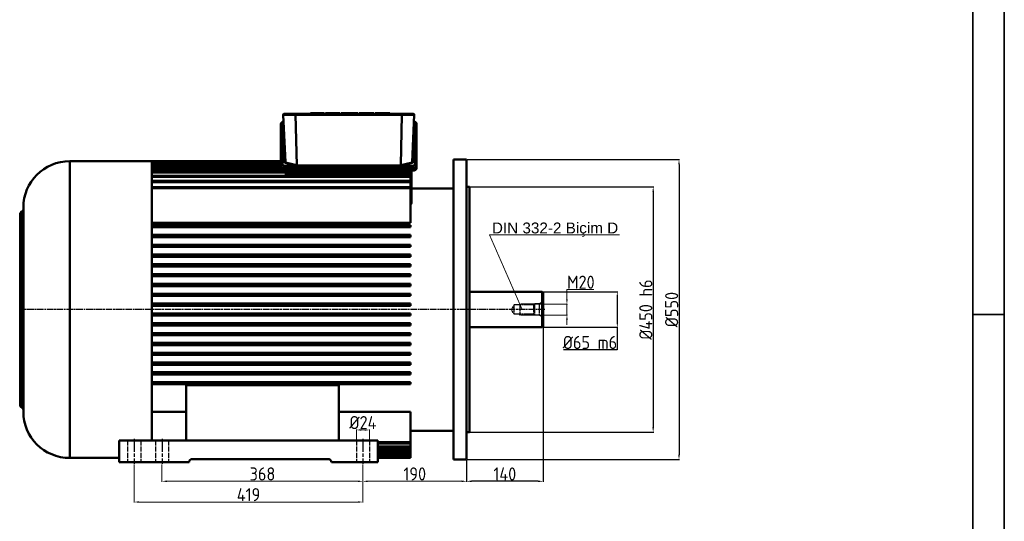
# Model space of a CAD drawing. Header units: millimetres. Extents: x -2791 to 2004, y -1887 to 1428.
# Tile 18 of 20: x 141 to 1944, y -609 to 311. Entities that reach past the tile are written whole.
import ezdxf

# ---------------------------------------------------------------- set-up
doc = ezdxf.new("R2010")
doc.units = ezdxf.units.MM
for name, pattern in [('AM_ISO02W050', [7.5, 6, -1.5]), ('AM_ISO02W050x2', [3.75, 3, -0.75]), ('AM_ISO08W050', [18, 12, -1.5, 3, -1.5])]:
    doc.linetypes.add(name, pattern=pattern)
for name, color, linetype, lineweight in [('AM_3', 6, 'AM_ISO02W050', 25), ('AM_5', 3, 'Continuous', 15), ('AM_6', 2, 'Continuous', 35), ('AM_7', 4, 'AM_ISO08W050', 25), ('AM_REFDIM', 4, 'Continuous', 25), ('AM_VIS', 7, 'Continuous', 50)]:
    doc.layers.add(name, color=color, linetype=linetype, lineweight=lineweight)
doc.styles.add('ACISOGDT', font='isocp.shx')
doc.styles.get("Standard").update_dxf_attribs({"font": 'arial.ttf', "height": 5})
doc.dimstyles.new('AM_ISO$0', dxfattribs={"dimtxt": 24, "dimasz": 9, "dimexe": 1, "dimexo": 1, "dimgap": 1.5, "dimtad": 1, "dimtoh": 1, "dimdsep": 46, "dimtxsty": 'ACISOGDT', "dimcen": 0, "dimclrd": 3, "dimclre": 3, "dimclrt": 2, "dimadec": 0, "dimazin": 2, "dimtp": 0.1, "dimtm": 0.1, "dimtfac": 0.71, "dimtmove": 0, "dimatfit": 3, "dimfxl": 1, "dimlwd": -1, "dimlwe": -1, "dimarcsym": 0})
doc.dimstyles.new('AM_ISO$7', dxfattribs={"dimtxt": 24, "dimasz": 2.5, "dimexe": 1, "dimexo": 1, "dimgap": 1.5, "dimtad": 1, "dimtoh": 1, "dimdsep": 46, "dimtxsty": 'ACISOGDT', "dimcen": 0, "dimclrd": 3, "dimclre": 3, "dimclrt": 2, "dimadec": 0, "dimazin": 2, "dimtp": 0.1, "dimtm": 0.1, "dimtfac": 0.71, "dimtmove": 0, "dimatfit": 3, "dimfxl": 1, "dimlwd": -1, "dimlwe": -1, "dimarcsym": 0})

# ---------------------------------------------------------------- blocks, each defined once
blk = doc.blocks.new('YENI CERCEVE A3 (ANTETSİZ)')
at = {"layer": 'AM_6'}
for p, q in [((410, 287), (410, 0)), ((405, 282), (405, 5)), ((410, 143.5), (405, 143.5))]:
    blk.add_line(p, q, dxfattribs=at)
blk = doc.blocks.new('*D50')
at = {"layer": 'AM_5', "color": 3, "transparency": 16777216}
for p, q in [((1142.9, -202), (1142.9, -184.3)), ((1142.9, -184.3), (1192.4, -184.3)), ((1084.7, -211), (1143.9, -211)), ((1142.9, -231), (1142.9, -211)), ((1084.7, -231), (1143.9, -231)), ((1142.9, -240), (1142.9, -249))]:
    blk.add_line(p, q, dxfattribs=at)
for points in [[(1141.4, -202), (1144.4, -202), (1142.9, -211)], [(1141.4, -240), (1144.4, -240), (1142.9, -231)]]:
    blk.add_solid(points, dxfattribs=at)
at = {"layer": 'Defpoints', "color": 0, "transparency": 16777216}
for p in [(1083.7, -211), (1083.7, -231), (1142.9, -231)]:
    blk.add_point(p, dxfattribs=at)
at = {"layer": 'AM_5', "color": 2, "transparency": 16777216, "insert": (1168.4, -170.8), "char_height": 24, "attachment_point": 5, "style": 'ACISOGDT'}
blk.add_mtext('M20', dxfattribs=at)
blk = doc.blocks.new('*D51')
at = {"layer": 'AM_REFDIM', "color": 3, "transparency": 16777216}
for p, q in [((1098.7, -188.5), (1236.2, -188.5)), ((1235.2, -197.5), (1235.2, -244.5)), ((1098.7, -253.5), (1236.2, -253.5)), ((1235.2, -253.5), (1235.2, -294.8)), ((1235.2, -294.8), (1136.5, -294.8))]:
    blk.add_line(p, q, dxfattribs=at)
for points in [[(1233.7, -197.5), (1236.7, -197.5), (1235.2, -188.5)], [(1233.7, -244.5), (1236.7, -244.5), (1235.2, -253.5)]]:
    blk.add_solid(points, dxfattribs=at)
at = {"layer": 'Defpoints', "color": 0, "transparency": 16777216}
for p in [(1097.7, -188.5), (1097.7, -253.5), (1235.2, -253.5)]:
    blk.add_point(p, dxfattribs=at)
at = {"layer": 'AM_REFDIM', "color": 2, "transparency": 16777216, "insert": (1185.1, -281.3), "char_height": 24, "attachment_point": 5, "style": 'ACISOGDT'}
blk.add_mtext('%%c65{}{\\C2; m6}', dxfattribs=at)
blk = doc.blocks.new('*D52')
at = {"layer": 'AM_REFDIM', "color": 3, "transparency": 16777216}
for p, q in [((965.2, 4), (1301.9, 4)), ((1300.9, -5), (1300.9, -437)), ((965.2, -446), (1301.9, -446))]:
    blk.add_line(p, q, dxfattribs=at)
for points in [[(1299.4, -5), (1302.4, -5), (1300.9, 4)], [(1299.4, -437), (1302.4, -437), (1300.9, -446)]]:
    blk.add_solid(points, dxfattribs=at)
at = {"layer": 'Defpoints', "color": 0, "transparency": 16777216}
for p in [(964.2, 4), (964.2, -446), (1300.9, -446)]:
    blk.add_point(p, dxfattribs=at)
at = {"layer": 'AM_REFDIM', "color": 2, "transparency": 16777216, "insert": (1287.4, -221), "char_height": 24, "attachment_point": 5, "rotation": 90, "style": 'ACISOGDT'}
blk.add_mtext('%%c450{}{\\C2; h6}', dxfattribs=at)
blk = doc.blocks.new('*D53')
at = {"layer": 'AM_REFDIM', "color": 3, "transparency": 16777216}
for p, q in [((960.2, 54), (1349.2, 54)), ((1348.2, 45), (1348.2, -487)), ((960.2, -496), (1349.2, -496))]:
    blk.add_line(p, q, dxfattribs=at)
for points in [[(1346.7, 45), (1349.7, 45), (1348.2, 54)], [(1346.7, -487), (1349.7, -487), (1348.2, -496)]]:
    blk.add_solid(points, dxfattribs=at)
at = {"layer": 'Defpoints', "color": 0, "transparency": 16777216}
for p in [(959.2, 54), (959.2, -496), (1348.2, -496)]:
    blk.add_point(p, dxfattribs=at)
at = {"layer": 'AM_REFDIM', "color": 2, "transparency": 16777216, "insert": (1334.7, -221), "char_height": 24, "attachment_point": 5, "rotation": 90, "style": 'ACISOGDT'}
blk.add_mtext('%%c550', dxfattribs=at)
blk = doc.blocks.new('*D54')
at = {"layer": 'AM_REFDIM', "color": 3, "transparency": 16777216}
for p, q in [((1099.2, -253), (1099.2, -536.8)), ((959.2, -497), (959.2, -536.8)), ((1090.2, -535.8), (968.2, -535.8))]:
    blk.add_line(p, q, dxfattribs=at)
for points in [[(968.2, -534.3), (968.2, -537.3), (959.2, -535.8)], [(1090.2, -534.3), (1090.2, -537.3), (1099.2, -535.8)]]:
    blk.add_solid(points, dxfattribs=at)
at = {"layer": 'Defpoints', "color": 0, "transparency": 16777216}
for p in [(1099.2, -252), (959.2, -496), (959.2, -535.8)]:
    blk.add_point(p, dxfattribs=at)
at = {"layer": 'AM_REFDIM', "color": 2, "transparency": 16777216, "insert": (1029.2, -522.3), "char_height": 24, "attachment_point": 5, "style": 'ACISOGDT'}
blk.add_mtext('140', dxfattribs=at)
blk = doc.blocks.new('*D55')
at = {"layer": 'AM_5', "color": 3, "transparency": 16777216}
for p, q in [((959.2, -498), (959.2, -536.8)), ((769.2, -505), (769.2, -536.8)), ((778.2, -535.8), (950.2, -535.8))]:
    blk.add_line(p, q, dxfattribs=at)
for points in [[(778.2, -534.3), (778.2, -537.3), (769.2, -535.8)], [(950.2, -534.3), (950.2, -537.3), (959.2, -535.8)]]:
    blk.add_solid(points, dxfattribs=at)
at = {"layer": 'Defpoints', "color": 0, "transparency": 16777216}
for p in [(769.2, -504), (959.2, -497), (959.2, -535.8)]:
    blk.add_point(p, dxfattribs=at)
at = {"layer": 'AM_5', "color": 2, "transparency": 16777216, "insert": (864.2, -522.3), "char_height": 24, "attachment_point": 5, "style": 'ACISOGDT'}
blk.add_mtext('190', dxfattribs=at)
blk = doc.blocks.new('*D60')
at = {"layer": 'AM_5', "color": 3, "transparency": 16777216}
for p, q in [((757.2, -460), (757.2, -440.7)), ((766.2, -441.7), (772.2, -441.7)), ((781.2, -460), (781.2, -440.7))]:
    blk.add_line(p, q, dxfattribs=at)
for points in [[(766.2, -440.2), (766.2, -443.2), (757.2, -441.7)], [(772.2, -440.2), (772.2, -443.2), (781.2, -441.7)]]:
    blk.add_solid(points, dxfattribs=at)
at = {"layer": 'Defpoints', "color": 0, "transparency": 16777216}
for p in [(781.2, -441.7), (757.2, -461), (781.2, -461)]:
    blk.add_point(p, dxfattribs=at)
at = {"layer": 'AM_5', "color": 2, "transparency": 16777216, "insert": (769.2, -428.2), "char_height": 24, "attachment_point": 5, "style": 'ACISOGDT'}
blk.add_mtext('%%c24', dxfattribs=at)
blk = doc.blocks.new('*D61')
at = {"layer": 'AM_5', "color": 3, "transparency": 16777216}
for p, q in [((401.2, -505), (401.2, -536.8)), ((769.2, -505), (769.2, -536.8)), ((410.2, -535.8), (760.2, -535.8))]:
    blk.add_line(p, q, dxfattribs=at)
for points in [[(410.2, -534.3), (410.2, -537.3), (401.2, -535.8)], [(760.2, -534.3), (760.2, -537.3), (769.2, -535.8)]]:
    blk.add_solid(points, dxfattribs=at)
at = {"layer": 'Defpoints', "color": 0, "transparency": 16777216}
for p in [(401.2, -504), (769.2, -504), (769.2, -535.8)]:
    blk.add_point(p, dxfattribs=at)
at = {"layer": 'AM_5', "color": 2, "transparency": 16777216, "insert": (585.2, -522.3), "char_height": 24, "attachment_point": 5, "style": 'ACISOGDT'}
blk.add_mtext('368', dxfattribs=at)
blk = doc.blocks.new('*D62')
at = {"layer": 'AM_5', "color": 3, "transparency": 16777216}
for p, q in [((350.2, -505), (350.2, -574.8)), ((769.2, -506), (769.2, -574.8)), ((359.2, -573.8), (760.2, -573.8))]:
    blk.add_line(p, q, dxfattribs=at)
for points in [[(359.2, -572.3), (359.2, -575.3), (350.2, -573.8)], [(760.2, -572.3), (760.2, -575.3), (769.2, -573.8)]]:
    blk.add_solid(points, dxfattribs=at)
at = {"layer": 'Defpoints', "color": 0, "transparency": 16777216}
for p in [(350.2, -504), (769.2, -505), (769.2, -573.8)]:
    blk.add_point(p, dxfattribs=at)
at = {"layer": 'AM_5', "color": 2, "transparency": 16777216, "insert": (559.7, -560.3), "char_height": 24, "attachment_point": 5, "style": 'ACISOGDT'}
blk.add_mtext('419', dxfattribs=at)

msp = doc.modelspace()

# ---------------------------------------------------------------- linework, layer by layer
at = {"layer": 'AM_3', "linetype": 'AM_ISO02W050x2'}
for p, q in [((1046.24, -212.387), (1041.248, -221.034)), ((1082.387, -212.387), (1046.24, -212.387)), ((1046.24, -229.681), (1046.24, -212.387)), ((1057.24, -211.034), (1055.887, -212.387)), ((1083.74, -211.034), (1057.24, -211.034)), ((1057.24, -231.034), (1057.24, -211.034)), ((1084.24, -210.534), (1082.387, -212.387)), ((1082.387, -229.681), (1082.387, -212.387)), ((1084.24, -231.534), (1084.24, -210.534)), ((1092.832, -210.534), (1084.24, -210.534)), ((1099.24, -206.834), (1092.832, -210.534)), ((1092.832, -231.534), (1092.832, -210.534)), ((1046.24, -229.681), (1041.248, -221.034)), ((1082.387, -229.681), (1046.24, -229.681)), ((1057.24, -231.034), (1055.887, -229.681)), ((1083.74, -231.034), (1057.24, -231.034)), ((1084.24, -231.534), (1082.387, -229.681)), ((1092.832, -231.534), (1084.24, -231.534)), ((1099.24, -235.234), (1092.832, -231.534))]:
    msp.add_line(p, q, dxfattribs=at)
at = {"layer": 'AM_3', "linetype": 'AM_ISO02W050x2', "ltscale": 3}
for p, q in [((338.24, -461.034), (338.24, -501.034)), ((362.24, -461.034), (362.24, -501.034)), ((389.24, -461.034), (389.24, -501.034)), ((413.24, -461.034), (413.24, -501.034)), ((757.24, -461.034), (757.24, -501.034)), ((781.24, -461.034), (781.24, -501.034))]:
    msp.add_line(p, q, dxfattribs=at)
at = {"layer": 'AM_7'}
msp.add_line((1102.24, -221.034), (140.555, -221.034), dxfattribs=at)
at = {"layer": 'AM_7', "ltscale": 2}
for p, q in [((350.24, -458.034), (350.24, -504.034)), ((401.24, -458.034), (401.24, -504.034)), ((769.24, -458.034), (769.24, -504.034))]:
    msp.add_line(p, q, dxfattribs=at)
at = {"layer": 'AM_VIS'}
for p, q in [((627.223, 49.113), (623.201, 135.861)), ((623.201, 135.861), (646.145, 135.861)), ((646.972, 137.966), (625.198, 137.966)), ((647.933, 43.486), (645.928, 135.861)), ((646.145, 135.861), (840.319, 135.861)), ((839.492, 137.966), (646.972, 137.966)), ((682.76, 138.966), (673.339, 138.966)), ((673.339, 137.966), (673.339, 138.966)), ((689.96, 138.966), (682.76, 138.966)), ((682.76, 137.966), (682.76, 138.966)), ((698.12, 138.966), (689.96, 138.966)), ((689.96, 137.966), (689.96, 138.966)), ((698.12, 137.966), (698.12, 138.966)), ((708.51, 138.966), (700.58, 138.966)), ((700.58, 137.966), (700.58, 138.966)), ((708.51, 137.966), (708.51, 138.966)), ((718.941, 138.966), (708.51, 138.966)), ((726.871, 138.966), (718.941, 138.966)), ((718.941, 137.966), (718.941, 138.966)), ((726.871, 137.966), (726.871, 138.966)), ((729.341, 137.966), (729.341, 138.966)), ((739.457, 138.966), (729.341, 138.966)), ((744.753, 138.966), (739.457, 138.966)), ((739.457, 137.966), (739.457, 138.966)), ((750.048, 138.966), (744.753, 138.966)), ((744.753, 137.966), (744.753, 138.966)), ((760.165, 138.966), (750.048, 138.966)), ((750.048, 137.966), (750.048, 138.966)), ((760.165, 137.966), (760.165, 138.966)), ((770.565, 138.966), (762.634, 138.966)), ((762.634, 137.966), (762.634, 138.966)), ((780.996, 138.966), (770.565, 138.966)), ((770.565, 137.966), (770.565, 138.966)), ((788.926, 138.966), (780.996, 138.966)), ((780.996, 137.966), (780.996, 138.966)), ((788.926, 137.966), (788.926, 138.966)), ((795.475, 138.966), (791.395, 138.966)), ((791.395, 137.966), (791.395, 138.966)), ((795.475, 137.966), (795.475, 138.966)), ((809.343, 138.966), (795.475, 138.966)), ((809.343, 137.966), (809.343, 138.966)), ((809.343, 138.966), (818.593, 138.966)), ((818.593, 137.966), (818.593, 138.966)), ((838.531, 43.486), (840.536, 135.861)), ((861.266, 137.966), (839.492, 137.966)), ((840.319, 135.861), (863.263, 135.861)), ((859.241, 49.113), (863.263, 135.861)), ((619.091, 119.48), (619.091, 41.244)), ((622.091, 44.142), (622.091, 122.378)), ((623.215, 118.693), (622.535, 118.507)), ((622.535, 118.507), (626.231, 47.984)), ((860.234, 47.984), (863.929, 118.507)), ((863.929, 118.507), (863.249, 118.693)), ((864.373, 122.378), (864.373, 44.142)), ((867.373, 41.244), (867.373, 119.48)), ((382.56, 50.966), (232.24, 50.966)), ((232.24, 50.966), (232.24, -493.034)), ((382.56, 50.966), (382.56, -461.034)), ((619.091, 50.816), (382.64, 50.816)), ((382.64, 49.613), (382.64, 50.816)), ((619.091, 49.613), (382.64, 49.613)), ((382.64, 47.613), (382.64, 49.613)), ((619.091, 47.613), (382.64, 47.613)), ((382.64, 47.613), (382.64, 47.19)), ((619.091, 47.19), (382.64, 47.19)), ((382.64, 45.19), (382.64, 47.19)), ((619.091, 45.19), (382.64, 45.19)), ((382.64, 45.19), (382.64, 43.513)), ((619.091, 43.513), (382.64, 43.513)), ((382.64, 41.513), (382.64, 43.513)), ((619.091, 41.513), (382.64, 41.513)), ((382.64, 41.513), (382.64, 38.53)), ((619.091, 38.53), (382.64, 38.53)), ((382.64, 36.53), (382.64, 38.53)), ((619.598, 36.53), (382.64, 36.53)), ((382.64, 36.53), (382.64, 32.161)), ((619.091, 41.244), (619.091, 38.346)), ((626.231, 47.984), (647.521, 42.39)), ((647.933, 43.486), (627.216, 48.929)), ((857.373, 42.33), (629.091, 42.33)), ((629.091, 38.656), (629.091, 42.33)), ((629.091, 38.656), (857.373, 38.656)), ((629.091, 38.656), (629.091, 35.758)), ((647.521, 42.39), (838.943, 42.39)), ((838.533, 43.409), (647.931, 43.409)), ((859.248, 48.929), (838.531, 43.486)), ((838.943, 42.39), (860.234, 47.984)), ((857.373, 38.656), (857.373, 42.33)), ((857.373, 38.656), (857.373, 35.758)), ((867.373, 41.244), (867.373, 38.346)), ((959.24, 53.966), (935.24, 53.966)), ((935.24, 53.966), (935.24, -496.034)), ((959.24, 53.966), (959.24, -496.034)), ((628.112, 32.161), (382.64, 32.161)), ((382.64, 30.161), (382.64, 32.161)), ((628.217, 30.161), (382.64, 30.161)), ((382.64, 30.161), (382.64, 24.299)), ((856.24, 24.299), (382.64, 24.299)), ((382.64, 22.299), (382.64, 24.299)), ((382.64, 22.299), (382.64, 14.793)), ((856.24, 22.299), (382.64, 22.299)), ((628.227, 29.966), (628.039, 33.553)), ((628.232, 26.966), (628.227, 29.966)), ((628.227, 29.966), (648.227, 29.966)), ((628.232, 24.299), (628.232, 26.966)), ((628.232, 26.966), (638.232, 26.966)), ((857.373, 35.758), (629.091, 35.758)), ((629.091, 33.534), (629.091, 35.758)), ((629.091, 33.534), (648.08, 33.534)), ((638.232, 26.966), (638.232, 29.966)), ((848.232, 26.966), (638.232, 26.966)), ((638.232, 24.299), (638.232, 26.966)), ((838.315, 33.535), (648.149, 33.535)), ((648.227, 29.966), (648.149, 33.535)), ((648.227, 29.966), (838.237, 29.966)), ((838.237, 29.966), (838.315, 33.535)), ((838.237, 29.966), (858.237, 29.966)), ((838.384, 33.534), (857.373, 33.534)), ((848.232, 26.966), (848.232, 29.966)), ((848.232, 24.299), (848.232, 26.966)), ((848.232, 26.966), (858.232, 26.966)), ((856.24, 22.299), (856.24, 24.299)), ((856.24, 22.299), (856.24, 14.793)), ((857.373, 33.534), (857.373, 35.758)), ((858.232, 26.966), (858.237, 29.966)), ((858.232, -25.435), (858.232, 26.966)), ((858.237, 29.966), (858.425, 33.553)), ((382.64, 0.966), (382.56, 0.966)), ((856.24, 14.793), (382.64, 14.793)), ((382.64, 12.793), (382.64, 14.793)), ((856.24, 12.793), (382.64, 12.793)), ((382.64, 12.793), (382.64, 3.432)), ((856.24, 3.432), (382.64, 3.432)), ((382.64, 1.432), (382.64, 3.432)), ((856.24, 1.432), (382.64, 1.432)), ((382.64, 1.432), (382.64, -62.103)), ((856.24, 12.793), (856.24, 14.793)), ((856.24, 12.793), (856.24, 3.432)), ((856.24, 1.432), (856.24, 3.432)), ((856.24, 1.432), (856.24, -62.103)), ((935.24, 0.966), (858.232, 0.966)), ((964.24, 3.966), (959.24, 3.966)), ((964.24, 3.966), (964.24, -446.034)), ((147.24, -34.034), (147.24, -408.034)), ((141.24, -46.606), (141.24, -395.462)), ((144.84, -41.107), (144.84, -400.961)), ((856.24, -62.103), (382.64, -62.103)), ((856.24, -66.034), (382.64, -66.034)), ((382.64, -70.034), (382.64, -66.034)), ((856.24, -70.034), (382.64, -70.034)), ((856.24, -70.034), (856.24, -66.034)), ((382.64, -88.034), (382.64, -84.034)), ((856.24, -84.034), (382.64, -84.034)), ((856.24, -88.034), (382.64, -88.034)), ((856.24, -88.034), (856.24, -84.034)), ((856.24, -102.034), (382.64, -102.034)), ((382.64, -106.034), (382.64, -102.034)), ((856.24, -106.034), (382.64, -106.034)), ((856.24, -106.034), (856.24, -102.034)), ((382.64, -124.034), (382.64, -120.034)), ((856.24, -120.034), (382.64, -120.034)), ((856.24, -124.034), (382.64, -124.034)), ((856.24, -124.034), (856.24, -120.034)), ((856.24, -138.034), (382.64, -138.034)), ((382.64, -142.034), (382.64, -138.034)), ((856.24, -142.034), (382.64, -142.034)), ((856.24, -142.034), (856.24, -138.034)), ((856.24, -156.034), (382.64, -156.034)), ((382.64, -160.034), (382.64, -156.034)), ((856.24, -160.034), (382.64, -160.034)), ((856.24, -160.034), (856.24, -156.034)), ((856.24, -174.034), (382.64, -174.034)), ((382.64, -178.034), (382.64, -174.034)), ((856.24, -178.034), (382.64, -178.034)), ((856.24, -178.034), (856.24, -174.034)), ((856.24, -192.034), (382.64, -192.034)), ((382.64, -196.034), (382.64, -192.034)), ((856.24, -196.034), (382.64, -196.034)), ((856.24, -196.034), (856.24, -192.034)), ((1097.74, -188.534), (964.24, -188.534)), ((1099.24, -190.034), (1097.74, -188.534)), ((1097.74, -188.534), (1097.74, -253.534)), ((1099.24, -190.034), (1099.24, -252.034)), ((856.24, -210.034), (382.64, -210.034)), ((382.64, -214.034), (382.64, -210.034)), ((856.24, -214.034), (382.64, -214.034)), ((856.24, -214.034), (856.24, -210.034)), ((856.24, -228.034), (382.64, -228.034)), ((382.64, -232.034), (382.64, -228.034)), ((856.24, -232.034), (382.64, -232.034)), ((856.24, -232.034), (856.24, -228.034)), ((856.24, -246.034), (382.64, -246.034)), ((382.64, -250.034), (382.64, -246.034)), ((856.24, -250.034), (382.64, -250.034)), ((856.24, -250.034), (856.24, -246.034)), ((1099.24, -252.034), (1097.74, -253.534)), ((856.24, -264.034), (382.64, -264.034)), ((382.64, -268.034), (382.64, -264.034)), ((856.24, -268.034), (382.64, -268.034)), ((856.24, -268.034), (856.24, -264.034)), ((1097.74, -253.534), (964.24, -253.534)), ((856.24, -282.034), (382.64, -282.034)), ((382.64, -286.034), (382.64, -282.034)), ((856.24, -286.034), (382.64, -286.034)), ((856.24, -286.034), (856.24, -282.034)), ((856.24, -300.034), (382.64, -300.034)), ((382.64, -304.034), (382.64, -300.034)), ((856.24, -304.034), (382.64, -304.034)), ((856.24, -304.034), (856.24, -300.034)), ((856.24, -318.034), (382.64, -318.034)), ((382.64, -322.034), (382.64, -318.034)), ((856.24, -322.034), (382.64, -322.034)), ((856.24, -322.034), (856.24, -318.034)), ((856.24, -336.034), (382.64, -336.034)), ((382.64, -340.034), (382.64, -336.034)), ((856.24, -340.034), (382.64, -340.034)), ((856.24, -340.034), (856.24, -336.034)), ((856.24, -354.034), (382.64, -354.034)), ((382.64, -358.034), (382.64, -354.034)), ((856.24, -358.034), (382.64, -358.034)), ((445.24, -359.533), (445.24, -461.034)), ((445.24, -359.533), (725.24, -359.533)), ((725.24, -461.034), (725.24, -359.533)), ((856.24, -358.034), (856.24, -354.034)), ((382.64, -408.445), (382.64, -461.034)), ((382.64, -408.445), (445.24, -408.445)), ((725.24, -408.445), (856.24, -408.445)), ((856.24, -408.445), (856.24, -464.367)), ((382.64, -443.034), (382.56, -443.034)), ((935.24, -443.034), (856.24, -443.034)), ((964.24, -446.034), (959.24, -446.034)), ((322.74, -461.034), (445.24, -461.034)), ((322.74, -501.034), (322.74, -461.034)), ((445.24, -461.034), (725.24, -461.034)), ((725.24, -461.034), (796.74, -461.034)), ((796.74, -461.034), (796.74, -501.034)), ((856.24, -464.367), (796.74, -464.367)), ((856.24, -466.367), (796.74, -466.367)), ((856.24, -466.367), (856.24, -464.367)), ((856.24, -466.367), (856.24, -472.229)), ((856.24, -472.229), (796.74, -472.229)), ((856.24, -474.229), (796.74, -474.229)), ((856.24, -478.597), (796.74, -478.597)), ((856.24, -480.597), (796.74, -480.597)), ((856.24, -483.581), (796.74, -483.581)), ((856.24, -485.581), (796.74, -485.581)), ((856.24, -474.229), (856.24, -472.229)), ((856.24, -474.229), (856.24, -478.597)), ((856.24, -480.597), (856.24, -478.597)), ((856.24, -480.597), (856.24, -483.581)), ((856.24, -485.581), (856.24, -483.581)), ((856.24, -485.581), (856.24, -487.257)), ((322.74, -493.034), (232.24, -493.034)), ((450.74, -501.034), (322.74, -501.034)), ((456.74, -495.034), (705.74, -495.034)), ((796.74, -501.034), (711.74, -501.034)), ((856.24, -487.257), (796.74, -487.257)), ((856.24, -489.257), (796.74, -489.257)), ((856.24, -489.68), (796.74, -489.68)), ((856.24, -491.68), (796.74, -491.68)), ((856.24, -492.884), (796.74, -492.884)), ((856.24, -489.257), (856.24, -487.257)), ((856.24, -489.257), (856.24, -489.68)), ((856.24, -491.68), (856.24, -489.68)), ((856.24, -492.884), (856.24, -491.68)), ((959.24, -496.034), (935.24, -496.034))]:
    msp.add_line(p, q, dxfattribs=at)
for centre, radius, start, end in [((625.198, 135.966), 2, 90, 183), ((861.266, 135.966), 2, 357, 90), ((232.24, -34.034), 85, 90, 180), ((147.24, -46.606), 6, 113.578178, 180), ((143.24, -37.441), 4, 293.578178, 0), ((147.24, -395.462), 6, 180, 246.421822), ((143.24, -404.627), 4, 360, 66.421822), ((232.24, -408.034), 85, 180, 270), ((456.74, -501.034), 6, 90, 180), ((705.74, -501.034), 6, 0, 90)]:
    msp.add_arc(centre, radius, start, end, dxfattribs=at)
for centre, major_axis, ratio, start_param, end_param in [((646.972, 135.966), (0, 2), 0.41421356, 0, 1.6231562), ((839.492, 135.966), (0, 2), 0.41421356, 4.6600291, 6.28318531), ((622.091, 119.48), (3, 0), 0.96592583, 1.57079633, 3.14159265), ((629.091, 122.378), (-7, 0), 0.25881905, 5.67907861, 6.28318531), ((622.535, 119.473), (-0.844, 0.61), 0.89533492, 2.14509166, 3.76646219), ((863.929, 119.473), (0.844, 0.61), 0.89533492, 2.51672312, 4.13809365), ((857.373, 122.378), (-7, 0), 0.25881905, 3.14159265, 3.74569935), ((864.373, 119.48), (3, 0), 0.96592583, 0, 1.57079633), ((622.091, 41.244), (3, 0), 0.96592583, 1.57079633, 3.14159265), ((629.091, 41.244), (10, 0), 0.25881905, 3.14159265, 4.71238898), ((629.091, 38.346), (-10, 0), 0.25881905, 0, 1.57079633), ((629.091, 44.142), (-7, 0), 0.25881905, 0, 1.57079633), ((626.231, 48.95), (0.805, 0.655), 0.8927512, 4.08406854, 5.52226741), ((626.211, 49.327), (-0.761, 0.872), 0.76766242, 3.7330232, 3.91619486), ((647.521, 43.356), (0.129, 0.999), 0.39876981, 3.45485717, 4.81621399), ((646.514, 43.621), (1.404, -0.295), 0.69594987, 0.08391028, 0.16075233), ((839.95, 43.621), (-1.404, -0.295), 0.69594987, 6.12243297, 6.19927503), ((838.943, 43.356), (-0.129, 0.999), 0.39876981, 1.46697132, 2.82832813), ((857.373, 44.142), (-7, 0), 0.25881905, 1.57079633, 3.14159265), ((857.373, 41.244), (10, 0), 0.25881905, 4.71238898, 6.28318531), ((857.373, 38.346), (-10, 0), 0.25881905, 1.57079633, 3.14159265), ((860.253, 49.327), (-0.761, -0.872), 0.76766242, 5.5085831, 5.69175476), ((860.234, 48.95), (-0.805, 0.655), 0.8927512, 0.76091789, 2.19911677), ((864.373, 41.244), (3, 0), 0.96592583, 0, 1.57079633), ((647.858, 36.534), (2.242, -2.16), 0.92857991, 5.51630762, 5.53945726), ((838.606, 36.534), (2.242, 2.16), 0.92857991, 3.8853207, 3.90847034)]:
    msp.add_ellipse(centre, major_axis=major_axis, ratio=ratio, start_param=start_param, end_param=end_param, dxfattribs=at)
for points, degree, knots in [([(619.091, 119.48), (619.093, 119.604), (619.1, 119.728), (619.111, 119.851), (619.126, 119.973), (619.145, 120.094), (619.169, 120.212), (619.196, 120.329), (619.227, 120.443), (619.261, 120.554), (619.298, 120.663), (619.342, 120.78), (619.39, 120.893), (619.44, 121.002), (619.493, 121.108), (619.548, 121.209), (619.604, 121.306), (619.662, 121.4), (619.722, 121.489), (619.782, 121.575), (619.843, 121.657), (619.919, 121.753), (619.995, 121.844), (620.072, 121.93), (620.149, 122.011), (620.226, 122.089), (620.303, 122.162), (620.38, 122.232), (620.457, 122.299), (620.534, 122.362), (620.61, 122.422), (620.686, 122.48), (620.799, 122.562), (620.912, 122.639), (621.024, 122.711), (621.135, 122.779), (621.246, 122.844), (621.357, 122.905), (621.468, 122.963), (621.578, 123.019), (621.689, 123.072), (621.799, 123.123), (621.91, 123.171), (622.022, 123.218), (622.133, 123.263), (622.303, 123.328), (622.474, 123.39), (622.646, 123.448), (622.82, 123.504), (622.996, 123.557), (623.174, 123.608), (623.317, 123.647)], 1, [0, 0, 0.009276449, 0.018552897, 0.027829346, 0.037105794, 0.046382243, 0.055658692, 0.06493514, 0.074211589, 0.083488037, 0.092764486, 0.103066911, 0.113369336, 0.12367176, 0.133974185, 0.14427661, 0.154579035, 0.16488146, 0.175183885, 0.185486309, 0.195788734, 0.208377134, 0.220965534, 0.233553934, 0.246142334, 0.258730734, 0.271319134, 0.283907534, 0.296495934, 0.309084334, 0.321672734, 0.334261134, 0.353160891, 0.372060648, 0.390960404, 0.409860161, 0.428759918, 0.447659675, 0.466559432, 0.485459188, 0.504358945, 0.523258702, 0.542158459, 0.561058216, 0.579957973, 0.608517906, 0.637077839, 0.665637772, 0.694197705, 0.722757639, 0.751317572, 0.774018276, 0.774018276]), ([(863.147, 123.646), (863.24, 123.622), (863.404, 123.576), (863.566, 123.528), (863.727, 123.478), (863.886, 123.426), (864.043, 123.371), (864.214, 123.309), (864.383, 123.242), (864.551, 123.173), (864.718, 123.098), (864.885, 123.019), (865.052, 122.934), (865.22, 122.843), (865.388, 122.744), (865.557, 122.636), (865.728, 122.517), (865.9, 122.387), (866.013, 122.293), (866.127, 122.193), (866.241, 122.085), (866.356, 121.968), (866.47, 121.842), (866.583, 121.706), (866.66, 121.605), (866.736, 121.499), (866.81, 121.387), (866.882, 121.269), (866.952, 121.145), (867.018, 121.015), (867.081, 120.878), (867.139, 120.736), (867.193, 120.587), (867.24, 120.433), (867.281, 120.273), (867.309, 120.146), (867.332, 120.015), (867.35, 119.883), (867.363, 119.75), (867.371, 119.615), (867.373, 119.48)], 1, [2.367574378, 2.367574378, 2.382374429, 2.408554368, 2.434734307, 2.460914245, 2.487094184, 2.513274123, 2.541834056, 2.570393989, 2.598953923, 2.627513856, 2.656073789, 2.684633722, 2.713193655, 2.741753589, 2.770313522, 2.798873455, 2.827433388, 2.846109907, 2.864786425, 2.883462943, 2.902139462, 2.92081598, 2.939492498, 2.952364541, 2.965236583, 2.978108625, 2.990980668, 3.00385271, 3.016724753, 3.029596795, 3.042468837, 3.05534088, 3.068212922, 3.081084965, 3.091169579, 3.101254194, 3.111338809, 3.121423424, 3.131508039, 3.141592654, 3.141592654]), ([(619.091, 38.346), (619.093, 38.222), (619.1, 38.098), (619.111, 37.975), (619.126, 37.853), (619.145, 37.732), (619.169, 37.614), (619.196, 37.497), (619.227, 37.383), (619.261, 37.272), (619.298, 37.163), (619.342, 37.046), (619.39, 36.933), (619.44, 36.824), (619.493, 36.718), (619.548, 36.617), (619.604, 36.52), (619.662, 36.426), (619.722, 36.337), (619.782, 36.251), (619.843, 36.169), (619.919, 36.073), (619.995, 35.982), (620.072, 35.897), (620.149, 35.815), (620.226, 35.738), (620.303, 35.664), (620.38, 35.594), (620.457, 35.528), (620.534, 35.464), (620.61, 35.404), (620.686, 35.346), (620.799, 35.264), (620.912, 35.187), (621.024, 35.115), (621.135, 35.047), (621.246, 34.982), (621.357, 34.921), (621.468, 34.863), (621.578, 34.807), (621.689, 34.754), (621.799, 34.703), (621.91, 34.655), (622.022, 34.608), (622.133, 34.563), (622.303, 34.498), (622.474, 34.436), (622.646, 34.378), (622.82, 34.322), (622.996, 34.269), (623.174, 34.218), (623.354, 34.17), (623.537, 34.123), (623.721, 34.079), (623.908, 34.037), (624.097, 33.996), (624.272, 33.961), (624.449, 33.927), (624.628, 33.894), (624.809, 33.863), (624.991, 33.834), (625.176, 33.806), (625.362, 33.779), (625.549, 33.754), (625.739, 33.73), (625.929, 33.707), (626.122, 33.686), (626.315, 33.666), (626.51, 33.648), (626.706, 33.631), (626.904, 33.615), (627.102, 33.601), (627.301, 33.588), (627.501, 33.577), (627.702, 33.567), (627.904, 33.558), (628.106, 33.55), (628.309, 33.544), (628.512, 33.54), (628.715, 33.537), (628.903, 33.535), (629.091, 33.534)], 1, [0, 0, 0.00927645, 0.0185529, 0.02782935, 0.03710579, 0.04638224, 0.05565869, 0.06493514, 0.07421159, 0.08348804, 0.09276449, 0.10306691, 0.11336934, 0.12367176, 0.13397419, 0.14427661, 0.15457903, 0.16488146, 0.17518388, 0.18548631, 0.19578873, 0.20837713, 0.22096553, 0.23355393, 0.24614233, 0.25873073, 0.27131913, 0.28390753, 0.29649593, 0.30908433, 0.32167273, 0.33426113, 0.35316089, 0.37206065, 0.3909604, 0.40986016, 0.42875992, 0.44765967, 0.46655943, 0.48545919, 0.50435895, 0.5232587, 0.54215846, 0.56105822, 0.57995797, 0.60851791, 0.63707784, 0.66563777, 0.69419771, 0.72275764, 0.75131757, 0.77987751, 0.80843744, 0.83699737, 0.8655573, 0.89411724, 0.92029718, 0.94647712, 0.97265705, 0.99883699, 1.02501693, 1.05119687, 1.07737681, 1.10355675, 1.12973669, 1.15591663, 1.18209656, 1.2082765, 1.23445644, 1.26063638, 1.28681632, 1.31299626, 1.3391762, 1.36535614, 1.39153607, 1.41771601, 1.44389595, 1.47007589, 1.49625583, 1.52243577, 1.54661605, 1.57079633, 1.57079633]), ([(857.373, 33.534), (857.577, 33.535), (857.78, 33.537), (857.984, 33.54), (858.187, 33.545), (858.389, 33.551), (858.591, 33.559), (858.793, 33.568), (858.993, 33.578), (859.193, 33.59), (859.393, 33.603), (859.591, 33.618), (859.788, 33.633), (859.984, 33.651), (860.178, 33.669), (860.372, 33.689), (860.564, 33.711), (860.754, 33.733), (860.943, 33.757), (861.131, 33.783), (861.317, 33.81), (861.501, 33.838), (861.683, 33.868), (861.863, 33.899), (862.042, 33.932), (862.219, 33.966), (862.394, 34.002), (862.567, 34.039), (862.738, 34.078), (862.907, 34.118), (863.075, 34.161), (863.24, 34.205), (863.404, 34.25), (863.566, 34.298), (863.727, 34.348), (863.886, 34.4), (864.043, 34.455), (864.214, 34.518), (864.383, 34.584), (864.551, 34.654), (864.718, 34.728), (864.885, 34.807), (865.052, 34.892), (865.22, 34.983), (865.388, 35.082), (865.557, 35.19), (865.728, 35.309), (865.9, 35.44), (866.013, 35.533), (866.127, 35.633), (866.241, 35.741), (866.356, 35.858), (866.47, 35.984), (866.583, 36.12), (866.66, 36.221), (866.736, 36.327), (866.81, 36.439), (866.882, 36.557), (866.952, 36.681), (867.018, 36.811), (867.081, 36.948), (867.139, 37.091), (867.193, 37.239), (867.24, 37.393), (867.281, 37.553), (867.309, 37.681), (867.332, 37.811), (867.35, 37.943), (867.363, 38.076), (867.371, 38.211), (867.373, 38.346)], 1, [1.57079633, 1.57079633, 1.59697627, 1.6231562, 1.64933614, 1.67551608, 1.70169602, 1.72787596, 1.7540559, 1.78023584, 1.80641578, 1.83259571, 1.85877565, 1.88495559, 1.91113553, 1.93731547, 1.96349541, 1.98967535, 2.01585529, 2.04203522, 2.06821516, 2.0943951, 2.12057504, 2.14675498, 2.17293492, 2.19911486, 2.2252948, 2.25147474, 2.27765467, 2.30383461, 2.33001455, 2.35619449, 2.38237443, 2.40855437, 2.43473431, 2.46091425, 2.48709418, 2.51327412, 2.54183406, 2.57039399, 2.59895392, 2.62751386, 2.65607379, 2.68463372, 2.71319366, 2.74175359, 2.77031352, 2.79887346, 2.82743339, 2.84610991, 2.86478642, 2.88346294, 2.90213946, 2.92081598, 2.9394925, 2.95236454, 2.96523658, 2.97810863, 2.99098067, 3.00385271, 3.01672475, 3.02959679, 3.04246884, 3.05534088, 3.06821292, 3.08108496, 3.09116958, 3.10125419, 3.11133881, 3.12142342, 3.13150804, 3.14159265, 3.14159265]), ([(858.232, -25.435), (858.232, -25.766), (858.174, -26.114), (857.927, -26.815), (857.739, -27.169), (857.236, -27.861), (856.921, -28.198), (856.452, -28.602), (856.348, -28.687), (856.24, -28.77)], 3, [16.00325086, 16.00325086, 16.00325086, 16.00325086, 18.10613509, 18.10613509, 20.20901931, 20.20901931, 22.31190354, 22.31190354, 22.88299182, 22.88299182, 22.88299182, 22.88299182])]:
    msp.add_open_spline(points, degree=degree, knots=knots, dxfattribs=at)

# ---------------------------------------------------------------- block references
at = {"layer": 'AM_3', "linetype": 'AM_ISO02W050x2', "xscale": 11.55000000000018, "yscale": 11.55000000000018, "zscale": 11.55000000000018}
msp.add_blockref('YENI CERCEVE A3 (ANTETSİZ)', (-2791.469, -1887.129), dxfattribs=at)

# ---------------------------------------------------------------- texts
at = {"layer": 'AM_5', "ltscale": 0.01, "insert": (1005.528, -61.373), "char_height": 20, "width": 285.68726, "attachment_point": 1}
msp.add_mtext('{\\C2;DIN 332-2 Biçim D}', dxfattribs=at)

# ---------------------------------------------------------------- dimensions: what is measured, and where the dimension line sits
at = {"layer": 'AM_5'}
for base, p1, p2, angle, text, picture, middle in [((1142.866, -231.034), (1083.74, -211.034), (1083.74, -231.034), 90, 'M<>', '*D50', (1168.375, -184.254)), ((781.24, -441.746), (757.24, -461.034), (781.24, -461.034), 0, '%%c<>', '*D60', (769.24, -441.746))]:
    dim = msp.add_linear_dim(base=base, p1=p1, p2=p2, angle=angle, text=text, dimstyle='AM_ISO$0', dxfattribs=at)
    dim.commit()
    dim.dimension.update_dxf_attribs({"geometry": picture, "text_midpoint": middle, "dimtype": 160})
dim = msp.add_linear_dim(base=(769.24, -573.79), p1=(350.24, -504.034), p2=(769.24, -505.034), angle=0, dimstyle='AM_ISO$0', dxfattribs=at)
dim.commit()
dim.dimension.update_dxf_attribs({"geometry": '*D62', "text_midpoint": (559.74, -573.79), "dimtype": 160})
for base, p1, p2, picture, middle in [((769.24, -535.758), (401.24, -504.034), (769.24, -504.034), '*D61', (585.24, -522.258)), ((959.24, -535.758), (769.24, -504.034), (959.24, -497.034), '*D55', (864.24, -522.258))]:
    dim = msp.add_linear_dim(base=base, p1=p1, p2=p2, angle=0, dimstyle='AM_ISO$0', dxfattribs=at)
    dim.commit()
    dim.dimension.update_dxf_attribs({"geometry": picture, "text_midpoint": middle})
at = {"layer": 'AM_REFDIM'}
for base, p1, p2, text, override, picture, middle in [((1348.246, -496.034), (959.24, 53.966), (959.24, -496.034), '%%c<>', {"dimlfac": -1}, '*D53', (1348.246, -221.034)), ((1300.919, -446.034), (964.24, 3.966), (964.24, -446.034), '%%c<>{}{\\C2; h6}', {"dimlfac": -1, "dimtdec": 3}, '*D52', (1300.919, -221.034)), ((1235.202, -253.534), (1097.74, -188.534), (1097.74, -253.534), '%%c<>{}{\\C2; m6}', {"dimlfac": -1, "dimtdec": 3}, '*D51', (1185.106, -294.765))]:
    dim = msp.add_linear_dim(base=base, p1=p1, p2=p2, angle=90, text=text, dimstyle='AM_ISO$0', override=override, dxfattribs=at)
    dim.commit()
    dim.dimension.update_dxf_attribs({"geometry": picture, "text_midpoint": middle, "dimtype": 160})
dim = msp.add_linear_dim(base=(959.24, -535.758), p1=(1099.24, -252.034), p2=(959.24, -496.034), angle=0, dimstyle='AM_ISO$0', override={"dimlfac": -1}, dxfattribs=at)
dim.commit()
dim.dimension.update_dxf_attribs({"geometry": '*D54', "text_midpoint": (1029.24, -522.258)})

# ---------------------------------------------------------------- leaders
at = {"layer": 'AM_5', "ltscale": 0.01}
msp.add_leader([(1061.169, -221.034), (1000.996, -83.896), (1239.48, -83.896)], dimstyle='AM_ISO$7', override={"dimgap": 1.5, "dimtad": 0, "dimldrblk": 'None'}, dxfattribs=at)

doc.saveas('drawing.dxf')
